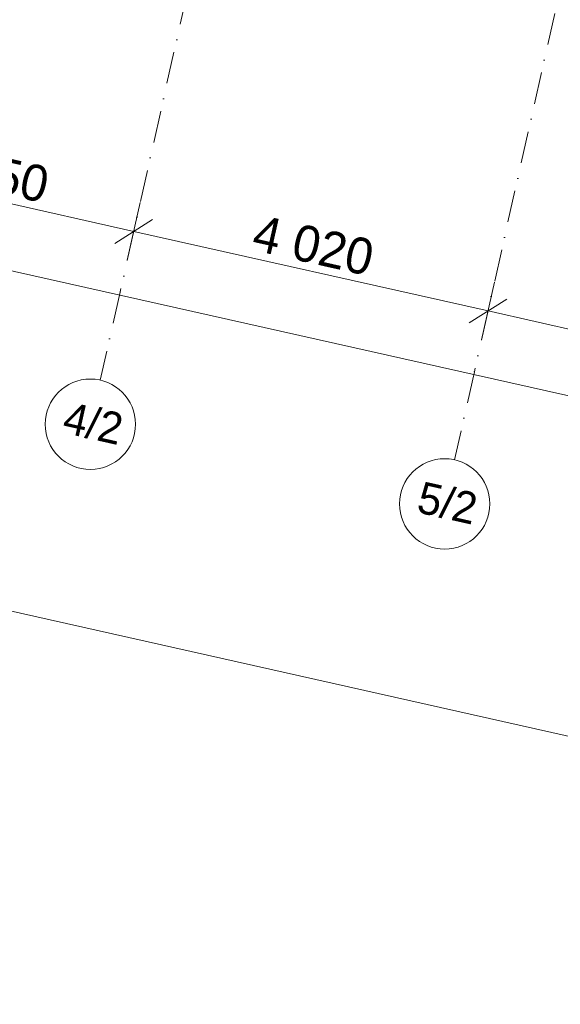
# Model space of a CAD drawing. Header units: millimetres. Extents: x -7218036 to -6920397, y 6117771 to 6333681.
# Tile 3 of 89: x -7177306 to -7171322, y 6120933 to 6131828. Entities that reach past the tile are written whole.
import ezdxf
from ezdxf.enums import TextEntityAlignment as Align

# ---------------------------------------------------------------- set-up
doc = ezdxf.new("R2010")
doc.units = ezdxf.units.MM
doc.header["$MEASUREMENT"] = 0
doc.linetypes.add('Штрихпунктирная', pattern=[670.277762, 352.777767, -176.388884, 0, -141.111112])
doc.layers.add('АР-Чертеж-Оси_Осевые размеры.АР', color=7, linetype='Continuous')
for name, color, linetype, lineweight in [('АР-Чертеж-Оси_Осевые размеры.АР_Ном._пера__1', 7, 'Continuous', 0), ('АР-Чертеж-Оси_Осевые размеры.АР_Ном._пера__120', 7, 'Continuous', 0), ('АР-Чертеж-Размеры.АР_Ном._пера__120', 7, 'Continuous', 0)]:
    doc.layers.add(name, color=color, linetype=linetype, lineweight=lineweight)
doc.styles.add('РЎР“Р•РќР•Р\xa0Р\x98Р\xa0_РЎРўР\x98Р›Р¬_3', font='GOTHIC.TTF')
doc.dimstyles.new('СГЕНЕРИР_СТИЛЬ__1', dxfattribs={"dimtxt": 400, "dimasz": 332.5, "dimexe": 0.18, "dimexo": 0.0625, "dimgap": 0, "dimtad": 1, "dimdec": 0, "dimzin": 0, "dimdsep": 46, "dimtxsty": 'РЎР“Р•РќР•Р\xa0Р\x98Р\xa0_РЎРўР\x98Р›Р¬_3', "dimblk": 'ARROWHEAD_6', "dimblk1": 'ARROWHEAD_6', "dimblk2": 'ARROWHEAD_6', "dimcen": 0.09, "dimse1": 1, "dimse2": 1, "dimclrd": 7, "dimclre": 7, "dimclrt": 7, "dimazin": 0, "dimtfac": 1, "dimtdec": 4, "dimtmove": 0, "dimatfit": 3, "dimfxl": 1, "dimtolj": 1, "dimtzin": 0, "dimarcsym": 0})
doc.dimstyles.new('СГЕНЕРИР_СТИЛЬ__2', dxfattribs={"dimtxt": 400, "dimasz": 332.5, "dimexe": 0.18, "dimexo": 0.0625, "dimgap": 0, "dimtad": 1, "dimdec": 0, "dimzin": 0, "dimdsep": 46, "dimtxsty": 'РЎР“Р•РќР•Р\xa0Р\x98Р\xa0_РЎРўР\x98Р›Р¬_3', "dimblk": 'ARROWHEAD_6', "dimblk1": 'ARROWHEAD_6', "dimblk2": 'ARROWHEAD_6', "dimcen": 0.09, "dimse1": 1, "dimse2": 1, "dimclrd": 7, "dimclre": 7, "dimclrt": 7, "dimazin": 0, "dimtfac": 1, "dimtdec": 4, "dimtmove": 2, "dimatfit": 3, "dimfxl": 1, "dimtolj": 1, "dimtzin": 0, "dimarcsym": 0})

# ---------------------------------------------------------------- blocks, each defined once
blk = doc.blocks.new('Стандартный Маркер Сетки[13]_5', base_point=(-7167491, 6149223))
at = {"layer": 'АР-Чертеж-Оси_Осевые размеры.АР_Ном._пера__120', "color": 7, "linetype": 'Штрихпунктирная', "lineweight": 0}
for p, q in [((-7167710, 6148248), (-7172273, 6127933)), ((-7172273, 6127933), (-7172492, 6126958))]:
    blk.add_line(p, q, dxfattribs=at)
at = {"layer": 'АР-Чертеж-Оси_Осевые размеры.АР_Ном._пера__120', "color": 7, "linetype": 'Continuous', "lineweight": 0}
blk.add_circle((-7172602, 6126470), 500, dxfattribs=at)
at = {"layer": 'АР-Чертеж-Оси_Осевые размеры.АР_Ном._пера__120', "color": 7, "linetype": 'Штрихпунктирная', "lineweight": 0}
blk.add_point((-7172273, 6127933), dxfattribs=at)
blk.add_point((-7172273, 6127933), dxfattribs=at)
at = {"layer": 'АР-Чертеж-Оси_Осевые размеры.АР_Ном._пера__120', "color": 7, "lineweight": 0, "style": 'РЎР“Р•РќР•Р\xa0Р\x98Р\xa0_РЎРўР\x98Р›Р¬_3'}
blk.add_attdef('AC_MarkerText_1', text='', height=350, rotation=347.3417, dxfattribs=at).set_placement((-7172532, 6126651), align=Align.TOP_CENTER)
blk = doc.blocks.new('Стандартный Маркер Сетки[19]_5', base_point=(-7171414, 6150104))
at = {"layer": 'АР-Чертеж-Оси_Осевые размеры.АР_Ном._пера__120', "color": 7, "linetype": 'Штрихпунктирная', "lineweight": 0}
for p, q in [((-7171633, 6149129), (-7176195, 6128814)), ((-7176195, 6128814), (-7176414, 6127838))]:
    blk.add_line(p, q, dxfattribs=at)
at = {"layer": 'АР-Чертеж-Оси_Осевые размеры.АР_Ном._пера__120', "color": 7, "linetype": 'Continuous', "lineweight": 0}
blk.add_circle((-7176524, 6127351), 500, dxfattribs=at)
at = {"layer": 'АР-Чертеж-Оси_Осевые размеры.АР_Ном._пера__120', "color": 7, "linetype": 'Штрихпунктирная', "lineweight": 0}
blk.add_point((-7176195, 6128814), dxfattribs=at)
blk.add_point((-7176195, 6128814), dxfattribs=at)
at = {"layer": 'АР-Чертеж-Оси_Осевые размеры.АР_Ном._пера__120', "color": 7, "lineweight": 0, "style": 'РЎР“Р•РќР•Р\xa0Р\x98Р\xa0_РЎРўР\x98Р›Р¬_3'}
blk.add_attdef('AC_MarkerText_1', text='', height=350, rotation=347.3417, dxfattribs=at).set_placement((-7176454, 6127532), align=Align.TOP_CENTER)
blk = doc.blocks.new('Стандартный Маркер Сетки[72]_5', base_point=(-7167491, 6149223))
at = {"layer": 'АР-Чертеж-Оси_Осевые размеры.АР_Ном._пера__120', "color": 7, "linetype": 'Штрихпунктирная', "lineweight": 0}
for p, q in [((-7167710, 6148248), (-7172273, 6127933)), ((-7172273, 6127933), (-7172492, 6126958))]:
    blk.add_line(p, q, dxfattribs=at)
at = {"layer": 'АР-Чертеж-Оси_Осевые размеры.АР_Ном._пера__120', "color": 7, "linetype": 'Continuous', "lineweight": 0}
blk.add_circle((-7172602, 6126470), 500, dxfattribs=at)
at = {"layer": 'АР-Чертеж-Оси_Осевые размеры.АР_Ном._пера__120', "color": 7, "linetype": 'Штрихпунктирная', "lineweight": 0}
blk.add_point((-7172273, 6127933), dxfattribs=at)
blk.add_point((-7172273, 6127933), dxfattribs=at)
at = {"layer": 'АР-Чертеж-Оси_Осевые размеры.АР_Ном._пера__120', "color": 7, "lineweight": 0, "style": 'РЎР“Р•РќР•Р\xa0Р\x98Р\xa0_РЎРўР\x98Р›Р¬_3'}
blk.add_attdef('AC_MarkerText_1', text='', height=350, rotation=347.3417, dxfattribs=at).set_placement((-7172532, 6126651), align=Align.TOP_CENTER)
blk = doc.blocks.new('Стандартный Маркер Сетки[78]_5', base_point=(-7171414, 6150104))
at = {"layer": 'АР-Чертеж-Оси_Осевые размеры.АР_Ном._пера__120', "color": 7, "linetype": 'Штрихпунктирная', "lineweight": 0}
for p, q in [((-7171633, 6149129), (-7176195, 6128814)), ((-7176195, 6128814), (-7176414, 6127838))]:
    blk.add_line(p, q, dxfattribs=at)
at = {"layer": 'АР-Чертеж-Оси_Осевые размеры.АР_Ном._пера__120', "color": 7, "linetype": 'Continuous', "lineweight": 0}
blk.add_circle((-7176524, 6127351), 500, dxfattribs=at)
at = {"layer": 'АР-Чертеж-Оси_Осевые размеры.АР_Ном._пера__120', "color": 7, "linetype": 'Штрихпунктирная', "lineweight": 0}
blk.add_point((-7176195, 6128814), dxfattribs=at)
blk.add_point((-7176195, 6128814), dxfattribs=at)
at = {"layer": 'АР-Чертеж-Оси_Осевые размеры.АР_Ном._пера__120', "color": 7, "lineweight": 0, "style": 'РЎР“Р•РќР•Р\xa0Р\x98Р\xa0_РЎРўР\x98Р›Р¬_3'}
blk.add_attdef('AC_MarkerText_1', text='', height=350, rotation=347.3417, dxfattribs=at).set_placement((-7176454, 6127532), align=Align.TOP_CENTER)
blk = doc.blocks.new('*D588', base_point=(-6566190, 6562678))
at = {"layer": 'АР-Чертеж-Оси_Осевые размеры.АР_Ном._пера__1', "color": 7, "linetype": 'Continuous', "lineweight": 0, "transparency": 16777216}
for p, q in [((-7179385, 6129900), (-7179241, 6130540)), ((-7179104, 6130352), (-7179522, 6130088)), ((-7179313, 6130220), (-7176044, 6129486)), ((-7176116, 6129166), (-7175972, 6129806)), ((-7175835, 6129618), (-7176253, 6129353)), ((-7176044, 6129486), (-7172122, 6128605))]:
    blk.add_line(p, q, dxfattribs=at)
at = {"layer": 'АР-Чертеж-Оси_Осевые размеры.АР_Ном._пера__1', "color": 7, "lineweight": 0, "transparency": 16777216, "insert": (-7178349, 6130085), "char_height": 400, "attachment_point": 7, "rotation": 347.3417, "style": 'РЎР“Р•РќР•Р\xa0Р\x98Р\xa0_РЎРўР\x98Р›Р¬_3'}
blk.add_mtext('\\A1;{\\pql;\\fCentury Gothic|b0|i0|c204|p0;\\W1.000000;3\xa0350}', dxfattribs=at)
blk = doc.blocks.new('ARROWHEAD_6')
at = {"color": 0, "linetype": 'Continuous', "lineweight": 0}
for p, q in [((-0.5, -0.5), (0.5, 0.5)), ((0, 0), (-1, 0))]:
    blk.add_line(p, q, dxfattribs=at)
blk = doc.blocks.new('*D589', base_point=(-6566190, 6562678))
at = {"layer": 'АР-Чертеж-Оси_Осевые размеры.АР_Ном._пера__1', "color": 7, "linetype": 'Continuous', "lineweight": 0, "transparency": 16777216}
for p, q in [((-7176116, 6129166), (-7175972, 6129806)), ((-7175835, 6129618), (-7176253, 6129353)), ((-7176044, 6129486), (-7172122, 6128605)), ((-7172194, 6128285), (-7172050, 6128925)), ((-7171913, 6128737), (-7172331, 6128473)), ((-7172122, 6128605), (-7168766, 6127851))]:
    blk.add_line(p, q, dxfattribs=at)
at = {"layer": 'АР-Чертеж-Оси_Осевые размеры.АР_Ном._пера__1', "color": 7, "lineweight": 0, "transparency": 16777216, "insert": (-7174753, 6129278), "char_height": 400, "attachment_point": 7, "rotation": 347.3417, "style": 'РЎР“Р•РќР•Р\xa0Р\x98Р\xa0_РЎРўР\x98Р›Р¬_3'}
blk.add_mtext('\\A1;{\\pql;\\fCentury Gothic|b0|i0|c204|p0;\\W1.000000;4\xa0020}', dxfattribs=at)
blk = doc.blocks.new('*D590', base_point=(-6566190, 6562678))
at = {"layer": 'АР-Чертеж-Оси_Осевые размеры.АР_Ном._пера__1', "color": 7, "linetype": 'Continuous', "lineweight": 0, "transparency": 16777216}
for p, q in [((-7176044, 6129486), (-7172122, 6128605)), ((-7172194, 6128285), (-7172050, 6128925)), ((-7171913, 6128737), (-7172331, 6128473)), ((-7172122, 6128605), (-7168766, 6127851)), ((-7168838, 6127531), (-7168694, 6128171)), ((-7168557, 6127984), (-7168975, 6127719)), ((-7168766, 6127851), (-7165312, 6127075))]:
    blk.add_line(p, q, dxfattribs=at)
at = {"layer": 'АР-Чертеж-Оси_Осевые размеры.АР_Ном._пера__1', "color": 7, "lineweight": 0, "transparency": 16777216, "insert": (-7171114, 6128461), "char_height": 400, "attachment_point": 7, "rotation": 347.3417, "style": 'РЎР“Р•РќР•Р\xa0Р\x98Р\xa0_РЎРўР\x98Р›Р¬_3'}
blk.add_mtext('\\A1;{\\pql;\\fCentury Gothic|b0|i0|c204|p0;\\W1.000000;3\xa0440}', dxfattribs=at)
blk = doc.blocks.new('*D622', base_point=(-6566190, 6562678))
at = {"layer": 'АР-Чертеж-Оси_Осевые размеры.АР_Ном._пера__1', "color": 7, "linetype": 'Continuous', "lineweight": 0, "transparency": 16777216}
for p, q in [((-7187173, 6130910), (-7187029, 6131550)), ((-7186892, 6131363), (-7187310, 6131098)), ((-7187101, 6131230), (-7142677, 6121253)), ((-7142749, 6120933), (-7142606, 6121573)), ((-7142887, 6121121), (-7142468, 6121385)), ((-7142677, 6121253), (-7142421, 6121196))]:
    blk.add_line(p, q, dxfattribs=at)
at = {"layer": 'АР-Чертеж-Оси_Осевые размеры.АР_Ном._пера__1', "color": 7, "lineweight": 0, "transparency": 16777216, "insert": (-7164392, 6126212), "char_height": 400, "attachment_point": 7, "rotation": 347.3417, "style": 'РЎР“Р•РќР•Р\xa0Р\x98Р\xa0_РЎРўР\x98Р›Р¬_3'}
blk.add_mtext('\\A1;{\\pql;\\fCentury Gothic|b0|i0|c204|p0;\\W1.000000;45\xa0530}', dxfattribs=at)

msp = doc.modelspace()

# ---------------------------------------------------------------- linework, layer by layer
at = {"layer": 'АР-Чертеж-Размеры.АР_Ном._пера__120', "color": 7, "linetype": 'Continuous', "lineweight": 0}
msp.add_lwpolyline([(-7187730, 6128155.1, 0.4142136), (-7187323, 6127512.2), (-7166767.3, 6122895.5, -0.1418046), (-7166505.1, 6122751.4), (-7166323.5, 6122570.1)], format="xyb", dxfattribs=at)

# ---------------------------------------------------------------- block references
at = {"layer": 'АР-Чертеж-Оси_Осевые размеры.АР', "color": 8, "linetype": 'Continuous', "lineweight": 15}
for name, p, values in [('Стандартный Маркер Сетки[19]_5', (-7171413.6, 6150104.3), {'AC_MarkerText_1': '4/2'}), ('Стандартный Маркер Сетки[78]_5', (-7171413.6, 6150104.3), {'AC_MarkerText_1': '4/2'}), ('Стандартный Маркер Сетки[13]_5', (-7167491.3, 6149223.3), {'AC_MarkerText_1': '5/2'}), ('Стандартный Маркер Сетки[72]_5', (-7167491.3, 6149223.3), {'AC_MarkerText_1': '5/2'})]:
    msp.add_blockref(name, p, dxfattribs=at).add_auto_attribs(values)

# ---------------------------------------------------------------- dimensions: what is measured, and where the dimension line sits
at = {"layer": 'АР-Чертеж-Оси_Осевые размеры.АР', "color": 7, "linetype": 'Continuous', "lineweight": 0}
for base, p1, p2, dimstyle, picture, middle in [((-7142677.4, 6121253.1), (-7187093.8, 6131261.9), (-7142666.5, 6121301.9), 'СГЕНЕРИР_СТИЛЬ__2', '*D622', (-7163530.6, 6126223.6)), ((-7176044.4, 6129485.9), (-7179683, 6128572.6), (-7176414.4, 6127838.5), 'СГЕНЕРИР_СТИЛЬ__1', '*D588', (-7177635.6, 6130130.2)), ((-7172122.1, 6128605), (-7176414.4, 6127838.5), (-7172492.1, 6126957.5), 'СГЕНЕРИР_СТИЛЬ__1', '*D589', (-7174040.2, 6129322.7)), ((-7168765.7, 6127851.1), (-7172492.1, 6126957.5), (-7169135.7, 6126203.7), 'СГЕНЕРИР_СТИЛЬ__1', '*D590', (-7170400.8, 6128505.3))]:
    dim = msp.add_linear_dim(base=base, p1=p1, p2=p2, angle=347.34172, dimstyle=dimstyle, dxfattribs=at)
    dim.commit()
    dim.dimension.update_dxf_attribs({"geometry": picture, "text_midpoint": middle, "dimtype": 160, "text_rotation": 347.34172})

doc.saveas('drawing.dxf')
